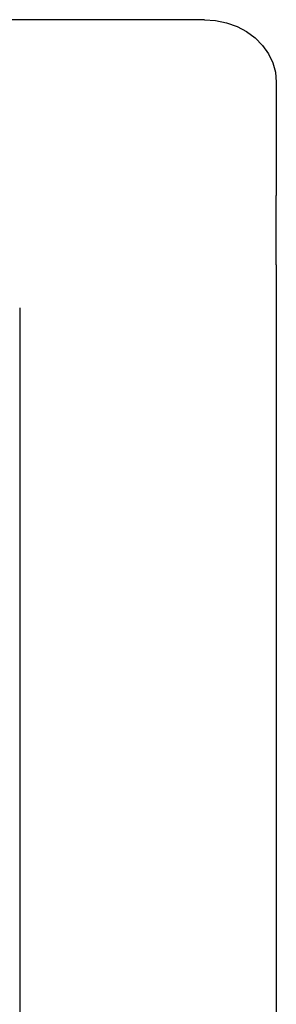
# Model space of a CAD drawing. Header units: millimetres. Extents: x 0 to 4212, y 0 to 2970.
# Tile 7 of 36: x 652 to 705, y 1194 to 1399. Entities that reach past the tile are written whole.
import ezdxf

# ---------------------------------------------------------------- set-up
doc = ezdxf.new("R2010")
doc.units = ezdxf.units.MM
doc.header["$LTSCALE"] = 10
doc.linetypes.add('SLD-实线', pattern=[0])

msp = doc.modelspace()

# ---------------------------------------------------------------- linework, layer by layer
at = {"color": 7, "linetype": 'SLD-实线', "lineweight": 25}
for p, q in [((690.365, 1399.002), (640.365, 1399.002)), ((705.365, 1386.012), (705.365, 1362.43)), ((705.365, 1347.93), (705.365, 1362.43)), ((705.365, 1347.93), (705.365, 1168.002)), ((651.865, 1339.002), (651.865, 859.002))]:
    msp.add_line(p, q, dxfattribs=at)
at = {"color": 7, "linetype": 'SLD-实线', "lineweight": 25, "flags": 128}
msp.add_lwpolyline([(690.365, 1399.002), (692.712, 1398.842), (695.001, 1398.366), (697.175, 1397.586), (699.182, 1396.521), (700.972, 1395.197), (702.501, 1393.647), (703.73, 1391.909), (704.631, 1390.026), (705.181, 1388.044), (705.365, 1386.012)], dxfattribs=at)

doc.saveas('drawing.dxf')
